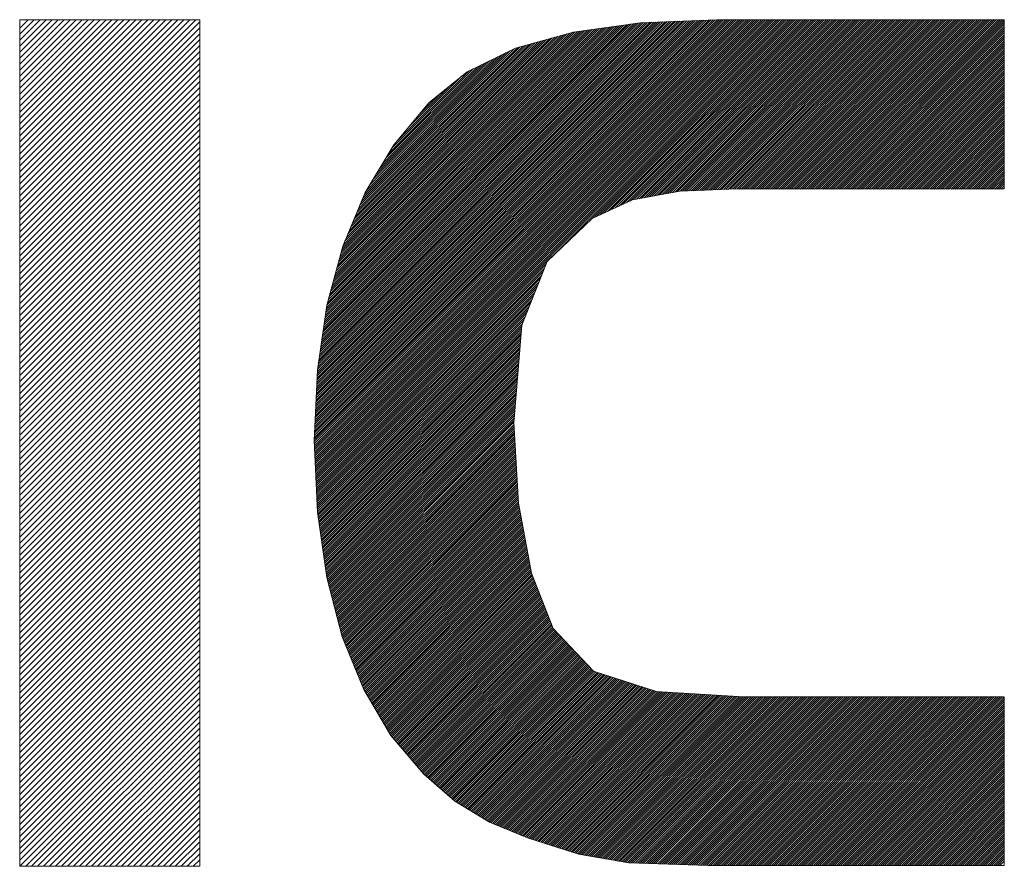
# Model space of a CAD drawing. Header units: millimetres. Extents: x 0 to 589, y 0 to 415.
# Tile 43 of 72: x 447.57 to 453.35, y 11.52 to 16.49. Entities that reach past the tile are written whole.
import ezdxf

# ---------------------------------------------------------------- set-up
doc = ezdxf.new("R2010")
doc.units = ezdxf.units.MM
doc.layers.add('1', color=7, linetype='Continuous', true_color=0xffffff)

# ---------------------------------------------------------------- blocks, each defined once
blk = doc.blocks.new('HATCH15')
at = {"color": 5, "lineweight": 13}
for p, q in [((447.572548, 16.439062), (447.622436, 16.48895)), ((447.572548, 16.403927), (447.657571, 16.48895)), ((447.572548, 16.368793), (447.692705, 16.48895)), ((447.572548, 16.333658), (447.72784, 16.48895)), ((447.572548, 16.298524), (447.762974, 16.48895)), ((447.572548, 16.26339), (447.798108, 16.48895)), ((447.572548, 16.228255), (447.833243, 16.48895)), ((447.572548, 16.193121), (447.868377, 16.48895)), ((447.572548, 16.157986), (447.903512, 16.48895)), ((447.572548, 16.122852), (447.938646, 16.48895)), ((447.572548, 16.087718), (447.97378, 16.48895)), ((447.572548, 16.052583), (448.008915, 16.48895)), ((447.572548, 16.017449), (448.044049, 16.48895)), ((447.572548, 15.982315), (448.079183, 16.48895)), ((447.572548, 15.94718), (448.114318, 16.48895)), ((447.572548, 15.912046), (448.149452, 16.48895)), ((447.572548, 15.876911), (448.184587, 16.48895)), ((447.572548, 15.841777), (448.219721, 16.48895)), ((447.572548, 15.806643), (448.254855, 16.48895)), ((447.572548, 15.771508), (448.28999, 16.48895)), ((447.572548, 15.736374), (448.325124, 16.48895)), ((447.572548, 15.701239), (448.360259, 16.48895)), ((447.572548, 15.666105), (448.395393, 16.48895)), ((447.572548, 15.630971), (448.430527, 16.48895)), ((447.572548, 15.595836), (448.465662, 16.48895)), ((447.572548, 15.560702), (448.500796, 16.48895)), ((447.572548, 15.525568), (448.53593, 16.48895)), ((447.572548, 15.490433), (448.571065, 16.48895)), ((447.572548, 15.455299), (448.606199, 16.48895)), ((447.572548, 15.420164), (448.629533, 16.477149)), ((447.572548, 15.38503), (448.629533, 16.442015)), ((447.572548, 15.349896), (448.629533, 16.406881)), ((447.572548, 15.314761), (448.629533, 16.371746)), ((447.572548, 15.279627), (448.629533, 16.336612)), ((447.572548, 15.244493), (448.629533, 16.301478)), ((447.572548, 15.209358), (448.629533, 16.266343)), ((447.572548, 15.174224), (448.629533, 16.231209)), ((447.572548, 15.139089), (448.629533, 16.196074)), ((447.572548, 15.103955), (448.629533, 16.16094)), ((447.572548, 15.068821), (448.629533, 16.125806)), ((447.572548, 15.033686), (448.629533, 16.090671)), ((447.572548, 14.998552), (448.629533, 16.055537)), ((447.572548, 14.963417), (448.629533, 16.020402)), ((447.572548, 14.928283), (448.629533, 15.985268)), ((447.572548, 14.893149), (448.629533, 15.950134)), ((447.572548, 14.858014), (448.629533, 15.914999)), ((447.572548, 14.82288), (448.629533, 15.879865)), ((447.572548, 14.787746), (448.629533, 15.844731)), ((447.572548, 14.752611), (448.629533, 15.809596)), ((447.572548, 14.717477), (448.629533, 15.774462)), ((447.572548, 14.682342), (448.629533, 15.739327)), ((447.572548, 14.647208), (448.629533, 15.704193)), ((447.572548, 14.612074), (448.629533, 15.669059)), ((447.572548, 14.576939), (448.629533, 15.633924)), ((447.572548, 14.541805), (448.629533, 15.59879)), ((447.572548, 14.50667), (448.629533, 15.563655)), ((447.572548, 14.471536), (448.629533, 15.528521)), ((447.572548, 14.436402), (448.629533, 15.493387)), ((447.572548, 14.401267), (448.629533, 15.458252)), ((447.572548, 14.366133), (448.629533, 15.423118)), ((447.572548, 14.330999), (448.629533, 15.387984)), ((447.572548, 14.295864), (448.629533, 15.352849)), ((447.572548, 14.26073), (448.629533, 15.317715)), ((447.572548, 14.225595), (448.629533, 15.28258)), ((447.572548, 14.190461), (448.629533, 15.247446)), ((447.572548, 14.155327), (448.629533, 15.212312)), ((447.572548, 14.120192), (448.629533, 15.177177)), ((447.572548, 14.085058), (448.629533, 15.142043)), ((447.572548, 14.049924), (448.629533, 15.106909)), ((447.572548, 14.014789), (448.629533, 15.071774)), ((447.572548, 13.979655), (448.629533, 15.03664)), ((447.572548, 13.94452), (448.629533, 15.001505)), ((447.572548, 13.909386), (448.629533, 14.966371)), ((447.572548, 13.874252), (448.629533, 14.931237)), ((447.572548, 13.839117), (448.629533, 14.896102)), ((447.572548, 13.803983), (448.629533, 14.860968)), ((447.572548, 13.768848), (448.629533, 14.825833)), ((447.572548, 13.733714), (448.629533, 14.790699)), ((447.572548, 13.69858), (448.629533, 14.755565)), ((447.572548, 13.663445), (448.629533, 14.72043)), ((447.572548, 13.628311), (448.629533, 14.685296)), ((447.572548, 13.593177), (448.629533, 14.650162)), ((447.572548, 13.558042), (448.629533, 14.615027)), ((447.572548, 13.522908), (448.629533, 14.579893)), ((447.572548, 13.487773), (448.629533, 14.544758)), ((447.572548, 13.452639), (448.629533, 14.509624)), ((447.572548, 13.417505), (448.629533, 14.47449)), ((447.572548, 13.38237), (448.629533, 14.439355)), ((447.572548, 13.347236), (448.629533, 14.404221)), ((447.572548, 13.312101), (448.629533, 14.369086)), ((447.572548, 13.276967), (448.629533, 14.333952)), ((447.572548, 13.241833), (448.629533, 14.298818)), ((447.572548, 13.206698), (448.629533, 14.263683)), ((447.572548, 13.171564), (448.629533, 14.228549)), ((447.572548, 13.13643), (448.629533, 14.193415)), ((447.572548, 13.101295), (448.629533, 14.15828)), ((447.572548, 13.066161), (448.629533, 14.123146)), ((447.572548, 13.031026), (448.629533, 14.088011)), ((447.572548, 12.995892), (448.629533, 14.052877)), ((447.572548, 12.960758), (448.629533, 14.017743)), ((447.572548, 12.925623), (448.629533, 13.982608)), ((447.572548, 12.890489), (448.629533, 13.947474)), ((447.572548, 12.855355), (448.629533, 13.91234)), ((447.572548, 12.82022), (448.629533, 13.877205)), ((447.572548, 12.785086), (448.629533, 13.842071)), ((447.572548, 12.749951), (448.629533, 13.806936)), ((447.572548, 12.714817), (448.629533, 13.771802)), ((447.572548, 12.679683), (448.629533, 13.736668)), ((447.572548, 12.644548), (448.629533, 13.701533)), ((447.572548, 12.609414), (448.629533, 13.666399)), ((447.572548, 12.574279), (448.629533, 13.631264)), ((447.572548, 12.539145), (448.629533, 13.59613)), ((447.572548, 12.504011), (448.629533, 13.560996)), ((447.572548, 12.468876), (448.629533, 13.525861)), ((447.572548, 12.433742), (448.629533, 13.490727)), ((447.572548, 12.398608), (448.629533, 13.455593)), ((447.572548, 12.363473), (448.629533, 13.420458)), ((447.572548, 12.328339), (448.629533, 13.385324)), ((447.572548, 12.293204), (448.629533, 13.350189)), ((447.572548, 12.25807), (448.629533, 13.315055)), ((447.572548, 12.222936), (448.629533, 13.279921)), ((447.572548, 12.187801), (448.629533, 13.244786)), ((447.572548, 12.152667), (448.629533, 13.209652)), ((447.572548, 12.117532), (448.629533, 13.174517)), ((447.572548, 12.082398), (448.629533, 13.139383)), ((447.572548, 12.047264), (448.629533, 13.104249)), ((447.572548, 12.012129), (448.629533, 13.069114)), ((447.572548, 11.976995), (448.629533, 13.03398)), ((447.572548, 11.941861), (448.629533, 12.998846)), ((447.572548, 11.906726), (448.629533, 12.963711)), ((447.572548, 11.871592), (448.629533, 12.928577)), ((447.572548, 11.836457), (448.629533, 12.893442)), ((447.572548, 11.801323), (448.629533, 12.858308)), ((447.572548, 11.766189), (448.629533, 12.823174)), ((447.572548, 11.731054), (448.629533, 12.788039)), ((447.572548, 11.69592), (448.629533, 12.752905)), ((447.572548, 11.660786), (448.629533, 12.717771)), ((447.572548, 11.625651), (448.629533, 12.682636)), ((447.572548, 11.590517), (448.629533, 12.647502)), ((447.572548, 11.555382), (448.629533, 12.612367)), ((447.572548, 11.520248), (448.629533, 12.577233)), ((447.607632, 11.520198), (448.629533, 12.542099)), ((447.642767, 11.520198), (448.629533, 12.506964)), ((447.677901, 11.520198), (448.629533, 12.47183)), ((447.713036, 11.520198), (448.629533, 12.436695)), ((447.74817, 11.520198), (448.629533, 12.401561)), ((447.783304, 11.520198), (448.629533, 12.366427)), ((447.818439, 11.520198), (448.629533, 12.331292)), ((447.853573, 11.520198), (448.629533, 12.296158)), ((447.888707, 11.520198), (448.629533, 12.261024)), ((447.923842, 11.520198), (448.629533, 12.225889)), ((447.958976, 11.520198), (448.629533, 12.190755)), ((447.994111, 11.520198), (448.629533, 12.15562)), ((448.029245, 11.520198), (448.629533, 12.120486)), ((448.064379, 11.520198), (448.629533, 12.085352)), ((448.099514, 11.520198), (448.629533, 12.050217)), ((448.134648, 11.520198), (448.629533, 12.015083)), ((448.169782, 11.520198), (448.629533, 11.979949)), ((448.204917, 11.520198), (448.629533, 11.944814)), ((448.240051, 11.520198), (448.629533, 11.90968)), ((448.275186, 11.520198), (448.629533, 11.874545)), ((448.31032, 11.520198), (448.629533, 11.839411)), ((448.345454, 11.520198), (448.629533, 11.804277)), ((448.380589, 11.520198), (448.629533, 11.769142)), ((448.415723, 11.520198), (448.629533, 11.734008)), ((448.450858, 11.520198), (448.629533, 11.698873)), ((448.485992, 11.520198), (448.629533, 11.663739)), ((448.521126, 11.520198), (448.629533, 11.628605)), ((448.556261, 11.520198), (448.629533, 11.59347)), ((448.591395, 11.520198), (448.629533, 11.558336))]:
    blk.add_line(p, q, dxfattribs=at)
blk = doc.blocks.new('HATCH17')
at = {"color": 5, "lineweight": 13}
for p, q in [((449.301735, 14.024752), (451.765933, 16.48895)), ((449.301761, 14.01247), (451.778241, 16.48895)), ((449.302282, 14.000682), (451.790549, 16.48895)), ((449.302317, 14.037642), (451.753625, 16.48895)), ((449.302803, 13.988895), (451.802858, 16.48895)), ((449.302898, 14.050531), (451.741317, 16.48895)), ((449.303324, 13.977108), (451.815166, 16.48895)), ((449.303479, 14.06342), (451.729009, 16.48895)), ((449.303845, 13.965321), (451.827474, 16.48895)), ((449.30406, 14.07631), (451.7167, 16.48895)), ((449.304366, 13.953534), (451.839782, 16.48895)), ((449.304642, 14.089199), (451.704392, 16.48895)), ((449.304887, 13.941746), (451.85209, 16.48895)), ((449.305223, 14.102089), (451.692084, 16.48895)), ((449.305408, 13.929959), (451.864398, 16.48895)), ((449.305804, 14.114978), (451.679776, 16.48895)), ((449.305929, 13.918172), (451.876707, 16.48895)), ((449.306385, 14.127868), (451.667468, 16.48895)), ((449.30645, 13.906385), (451.889015, 16.48895)), ((449.306967, 14.140757), (451.654853, 16.488644)), ((449.306971, 13.894598), (451.901323, 16.48895)), ((449.307491, 13.88281), (451.913631, 16.48895)), ((449.307548, 14.153646), (451.642037, 16.488136)), ((449.308012, 13.871023), (451.925939, 16.48895)), ((449.308129, 14.166536), (451.629221, 16.487628)), ((449.308533, 13.859236), (451.938247, 16.48895)), ((449.30871, 14.179425), (451.616405, 16.48712)), ((449.309054, 13.847449), (451.950555, 16.48895)), ((449.309292, 14.192315), (451.603589, 16.486612)), ((449.309575, 13.835662), (451.962864, 16.48895)), ((449.309873, 14.205204), (451.590773, 16.486104)), ((449.310096, 13.823875), (451.975172, 16.48895)), ((449.310454, 14.218094), (451.577957, 16.485596)), ((449.310617, 13.812087), (451.98748, 16.48895)), ((449.311035, 14.230983), (451.56514, 16.485088)), ((449.311138, 13.8003), (451.999788, 16.48895)), ((449.311617, 14.243872), (451.552324, 16.48458)), ((449.311659, 13.788513), (452.012096, 16.48895)), ((449.31218, 13.776726), (452.024404, 16.48895)), ((449.312198, 14.256762), (451.539508, 16.484072)), ((449.312701, 13.764939), (452.036713, 16.48895)), ((449.312779, 14.269651), (451.526692, 16.483564)), ((449.313222, 13.753151), (452.049021, 16.48895)), ((449.313361, 14.282541), (451.513876, 16.483056)), ((449.313743, 13.741364), (452.061329, 16.48895)), ((449.313942, 14.29543), (451.50106, 16.482548)), ((449.314264, 13.729577), (452.073637, 16.48895)), ((449.314523, 14.30832), (451.488244, 16.48204)), ((449.314785, 13.71779), (452.085945, 16.48895)), ((449.315104, 14.321209), (451.475428, 16.481532)), ((449.315686, 14.334098), (451.462611, 16.481024)), ((449.316267, 14.346988), (451.449795, 16.480516)), ((449.316848, 14.359877), (451.436979, 16.480008)), ((449.317429, 14.372767), (451.424163, 16.4795)), ((449.318011, 14.385656), (451.411347, 16.478992)), ((449.318592, 14.398546), (451.398531, 16.478484)), ((449.319173, 14.411435), (451.385715, 16.477976)), ((449.319754, 14.424324), (451.372898, 16.477468)), ((449.320842, 14.437721), (451.360082, 16.47696)), ((449.322969, 14.452155), (451.347266, 16.476452)), ((449.325095, 14.466589), (451.33445, 16.475945)), ((449.327221, 14.481024), (451.321634, 16.475437)), ((449.329347, 14.495458), (451.308818, 16.474929)), ((449.331473, 14.509892), (451.296002, 16.474421)), ((449.3336, 14.524327), (451.283186, 16.473913)), ((449.335726, 14.538761), (451.270369, 16.473405)), ((449.337852, 14.553195), (451.257553, 16.472897)), ((449.339978, 14.56763), (451.244737, 16.472389)), ((449.342104, 14.582064), (451.231921, 16.471881)), ((449.344231, 14.596498), (451.219105, 16.471373)), ((450.914744, 15.305441), (452.098253, 16.48895)), ((450.954167, 15.332555), (452.110562, 16.48895)), ((450.976876, 15.342957), (452.12287, 16.48895)), ((450.999586, 15.353358), (452.135178, 16.48895)), ((451.022295, 15.363759), (452.147486, 16.48895)), ((451.045004, 15.37416), (452.159794, 16.48895)), ((451.067714, 15.384561), (452.172102, 16.48895)), ((451.090423, 15.394962), (452.184411, 16.48895)), ((451.113132, 15.405364), (452.196719, 16.48895)), ((451.135842, 15.415765), (452.209027, 16.48895)), ((451.158551, 15.426166), (452.221335, 16.48895)), ((451.177488, 15.432795), (452.233643, 16.48895)), ((451.192585, 15.435584), (452.245951, 16.48895)), ((451.207682, 15.438372), (452.25826, 16.48895)), ((451.222779, 15.441161), (452.270568, 16.48895)), ((451.237876, 15.44395), (452.282876, 16.48895)), ((451.252973, 15.446739), (452.295184, 16.48895)), ((451.268069, 15.449527), (452.307492, 16.48895)), ((451.283166, 15.452316), (452.3198, 16.48895)), ((451.298263, 15.455105), (452.332109, 16.48895)), ((451.31336, 15.457893), (452.344417, 16.48895)), ((451.328457, 15.460682), (452.356725, 16.48895)), ((451.343554, 15.463471), (452.369033, 16.48895)), ((451.358651, 15.46626), (452.381341, 16.48895)), ((451.373748, 15.469048), (452.393649, 16.48895)), ((451.388844, 15.471837), (452.405957, 16.48895)), ((451.403941, 15.474626), (452.418266, 16.48895)), ((451.419038, 15.477414), (452.430574, 16.48895)), ((451.434135, 15.480203), (452.442882, 16.48895)), ((451.448829, 15.482589), (452.45519, 16.48895)), ((451.461623, 15.483074), (452.467498, 16.48895)), ((451.474416, 15.48356), (452.479806, 16.48895)), ((451.48721, 15.484045), (452.492115, 16.48895)), ((451.500004, 15.484531), (452.504423, 16.48895)), ((451.512797, 15.485016), (452.516731, 16.48895)), ((451.525591, 15.485502), (452.529039, 16.48895)), ((451.538384, 15.485987), (452.541347, 16.48895)), ((451.551178, 15.486473), (452.553655, 16.48895)), ((451.563972, 15.486958), (452.565964, 16.48895)), ((451.576765, 15.487444), (452.578272, 16.48895)), ((451.589559, 15.487929), (452.59058, 16.48895)), ((451.602353, 15.488414), (452.602888, 16.48895)), ((451.615146, 15.4889), (452.615196, 16.48895)), ((451.62794, 15.489385), (452.627504, 16.48895)), ((451.640733, 15.489871), (452.639813, 16.48895)), ((451.653527, 15.490356), (452.652121, 16.48895)), ((451.666321, 15.490842), (452.664429, 16.48895)), ((451.679114, 15.491327), (452.676737, 16.48895)), ((451.691908, 15.491813), (452.689045, 16.48895)), ((451.704702, 15.492298), (452.701353, 16.48895)), ((451.717495, 15.492784), (452.713662, 16.48895)), ((451.730289, 15.493269), (452.72597, 16.48895)), ((451.743082, 15.493755), (452.738278, 16.48895)), ((451.755876, 15.49424), (452.750586, 16.48895)), ((451.76867, 15.494726), (452.762894, 16.48895)), ((451.781463, 15.495211), (452.775202, 16.48895)), ((451.793837, 15.495276), (452.787511, 16.48895)), ((451.806145, 15.495276), (452.799819, 16.48895)), ((451.818453, 15.495276), (452.812127, 16.48895)), ((451.830761, 15.495276), (452.824435, 16.48895)), ((451.843069, 15.495276), (452.836743, 16.48895)), ((451.855377, 15.495276), (452.849051, 16.48895)), ((451.867686, 15.495276), (452.86136, 16.48895)), ((451.879994, 15.495276), (452.873668, 16.48895)), ((451.892302, 15.495276), (452.885976, 16.48895)), ((451.90461, 15.495276), (452.898284, 16.48895)), ((451.916918, 15.495276), (452.910592, 16.48895)), ((451.929226, 15.495276), (452.9229, 16.48895)), ((451.941534, 15.495276), (452.935208, 16.48895)), ((451.953843, 15.495276), (452.947517, 16.48895)), ((451.966151, 15.495276), (452.959825, 16.48895)), ((451.978459, 15.495276), (452.972133, 16.48895)), ((451.990767, 15.495276), (452.984441, 16.48895)), ((452.003075, 15.495276), (452.996749, 16.48895)), ((452.015383, 15.495276), (453.009057, 16.48895)), ((452.027692, 15.495276), (453.021366, 16.48895)), ((452.04, 15.495276), (453.033674, 16.48895)), ((452.052308, 15.495276), (453.045982, 16.48895)), ((452.064616, 15.495276), (453.05829, 16.48895)), ((452.076924, 15.495276), (453.070598, 16.48895)), ((452.089232, 15.495276), (453.082906, 16.48895)), ((452.101541, 15.495276), (453.095215, 16.48895)), ((452.113849, 15.495276), (453.107523, 16.48895)), ((452.126157, 15.495276), (453.119831, 16.48895)), ((452.138465, 15.495276), (453.132139, 16.48895)), ((452.150773, 15.495276), (453.144447, 16.48895)), ((452.163081, 15.495276), (453.156755, 16.48895)), ((452.17539, 15.495276), (453.169064, 16.48895)), ((452.187698, 15.495276), (453.181372, 16.48895)), ((452.200006, 15.495276), (453.19368, 16.48895)), ((452.212314, 15.495276), (453.205988, 16.48895)), ((452.224622, 15.495276), (453.218296, 16.48895)), ((452.23693, 15.495276), (453.230604, 16.48895)), ((452.249239, 15.495276), (453.242913, 16.48895)), ((452.261547, 15.495276), (453.255221, 16.48895)), ((452.273855, 15.495276), (453.267529, 16.48895)), ((452.286163, 15.495276), (453.279837, 16.48895)), ((452.298471, 15.495276), (453.292145, 16.48895)), ((452.310779, 15.495276), (453.304453, 16.48895)), ((452.323088, 15.495276), (453.316762, 16.48895)), ((452.335396, 15.495276), (453.32907, 16.48895)), ((452.347704, 15.495276), (453.341378, 16.48895)), ((452.360012, 15.495276), (453.351575, 16.486839)), ((452.37232, 15.495276), (453.351575, 16.474531)), ((449.346357, 14.610933), (451.205147, 16.469723)), ((449.348483, 14.625367), (451.190845, 16.467729)), ((449.350609, 14.639802), (451.176542, 16.465735)), ((449.352735, 14.654236), (451.16224, 16.46374)), ((449.354862, 14.66867), (451.147937, 16.461746)), ((449.356988, 14.683105), (451.133635, 16.459752)), ((449.359114, 14.697539), (451.119332, 16.457757)), ((449.36124, 14.711973), (451.10503, 16.455763)), ((449.363366, 14.726408), (451.090727, 16.453769)), ((449.365493, 14.740842), (451.076425, 16.451774)), ((449.367619, 14.755276), (451.062122, 16.44978)), ((449.369745, 14.769711), (451.04782, 16.447786)), ((449.371871, 14.784145), (451.033517, 16.445791)), ((449.373997, 14.79858), (451.019215, 16.443797)), ((449.376124, 14.813014), (451.004912, 16.441803)), ((449.380566, 14.829764), (450.99061, 16.439808)), ((449.385095, 14.846601), (450.976307, 16.437814)), ((449.389624, 14.863438), (450.962005, 16.43582)), ((449.394152, 14.880275), (450.947703, 16.433826)), ((449.398681, 14.897112), (450.9334, 16.431831)), ((449.40321, 14.913949), (450.919098, 16.429837)), ((449.407739, 14.930786), (450.904795, 16.427843)), ((449.412268, 14.947623), (450.890493, 16.425848)), ((449.416796, 14.96446), (450.87619, 16.423854)), ((449.421325, 14.981297), (450.861888, 16.42186)), ((449.425854, 14.998134), (450.847585, 16.419865)), ((449.430383, 15.014971), (450.833283, 16.417871)), ((449.434912, 15.031808), (450.818326, 16.415222)), ((452.384628, 15.495276), (453.351575, 16.462223)), ((452.396936, 15.495276), (453.351575, 16.449915)), ((452.409245, 15.495276), (453.351575, 16.437606)), ((452.421553, 15.495276), (453.351575, 16.425298)), ((452.433861, 15.495276), (453.351575, 16.41299)), ((449.43944, 15.048645), (450.801243, 16.410448)), ((449.443969, 15.065482), (450.78416, 16.405673)), ((449.448498, 15.082319), (450.767078, 16.400898)), ((449.453027, 15.099156), (450.749995, 16.396124)), ((449.457556, 15.115993), (450.732912, 16.391349)), ((449.462084, 15.13283), (450.715829, 16.386575)), ((449.466613, 15.149667), (450.698746, 16.3818)), ((449.472638, 15.168), (450.681664, 16.377025)), ((449.481434, 15.189104), (450.664581, 16.372251)), ((449.49023, 15.210208), (450.647498, 16.367476)), ((449.499025, 15.231312), (450.630415, 16.362701)), ((449.507821, 15.252415), (450.613332, 16.357927)), ((452.446169, 15.495276), (453.351575, 16.400682)), ((452.458477, 15.495276), (453.351575, 16.388374)), ((452.470785, 15.495276), (453.351575, 16.376066)), ((452.483094, 15.495276), (453.351575, 16.363757)), ((449.516617, 15.273519), (450.59625, 16.353152)), ((449.525412, 15.294623), (450.579167, 16.348378)), ((449.534208, 15.315727), (450.562084, 16.343603)), ((449.543004, 15.336831), (450.545001, 16.338828)), ((449.5518, 15.357935), (450.527918, 16.334054)), ((449.560595, 15.379039), (450.510836, 16.329279)), ((449.569391, 15.400143), (450.493753, 16.324504)), ((449.578187, 15.421246), (450.474186, 16.317246)), ((449.586982, 15.44235), (450.450264, 16.305632)), ((452.495402, 15.495276), (453.351575, 16.351449)), ((452.50771, 15.495276), (453.351575, 16.339141)), ((452.520018, 15.495276), (453.351575, 16.326833)), ((452.532326, 15.495276), (453.351575, 16.314525)), ((452.544634, 15.495276), (453.351575, 16.302217)), ((449.595778, 15.463454), (450.426343, 16.294019)), ((449.609319, 15.489303), (450.402421, 16.282405)), ((449.62777, 15.520062), (450.378499, 16.270792)), ((449.64622, 15.550821), (450.354578, 16.259178)), ((449.664671, 15.58158), (450.330656, 16.247565)), ((452.556943, 15.495276), (453.351575, 16.289908)), ((452.569251, 15.495276), (453.351575, 16.2776)), ((452.581559, 15.495276), (453.351575, 16.265292)), ((452.593867, 15.495276), (453.351575, 16.252984)), ((452.606175, 15.495276), (453.351575, 16.240676)), ((449.683121, 15.612338), (450.306735, 16.235952)), ((449.701572, 15.643097), (450.282813, 16.224338)), ((449.720023, 15.673856), (450.258891, 16.212725)), ((449.738473, 15.704615), (450.23497, 16.201111)), ((449.756924, 15.735373), (450.211048, 16.189498)), ((452.618483, 15.495276), (453.351575, 16.228368)), ((452.630792, 15.495276), (453.351575, 16.216059)), ((452.6431, 15.495276), (453.351575, 16.203751)), ((452.655408, 15.495276), (453.351575, 16.191443)), ((449.791912, 15.78267), (450.166056, 16.156814)), ((452.667716, 15.495276), (453.351575, 16.179135)), ((452.680024, 15.495276), (453.351575, 16.166827)), ((452.692332, 15.495276), (453.351575, 16.154519)), ((452.704641, 15.495276), (453.351575, 16.14221)), ((452.716949, 15.495276), (453.351575, 16.129902)), ((449.853174, 15.85624), (450.101123, 16.104189)), ((452.729257, 15.495276), (453.351575, 16.117594)), ((452.741565, 15.495276), (453.351575, 16.105286)), ((452.753873, 15.495276), (453.351575, 16.092978)), ((452.766181, 15.495276), (453.351575, 16.08067)), ((452.77849, 15.495276), (453.351575, 16.068361)), ((449.914436, 15.92981), (450.03619, 16.051564)), ((452.790798, 15.495276), (453.351575, 16.056053)), ((452.803106, 15.495276), (453.351575, 16.043745)), ((452.815414, 15.495276), (453.351575, 16.031437)), ((452.827722, 15.495276), (453.351575, 16.019129)), ((452.84003, 15.495276), (453.351575, 16.006821)), ((452.852338, 15.495276), (453.351575, 15.994513)), ((452.864647, 15.495276), (453.351575, 15.982204)), ((452.876955, 15.495276), (453.351575, 15.969896)), ((452.889263, 15.495276), (453.351575, 15.957588)), ((452.901571, 15.495276), (453.351575, 15.94528)), ((452.913879, 15.495276), (453.351575, 15.932972)), ((452.926187, 15.495276), (453.351575, 15.920664)), ((452.938496, 15.495276), (453.351575, 15.908355)), ((452.950804, 15.495276), (453.351575, 15.896047)), ((452.963112, 15.495276), (453.351575, 15.883739)), ((452.97542, 15.495276), (453.351575, 15.871431)), ((452.987728, 15.495276), (453.351575, 15.859123)), ((453.000036, 15.495276), (453.351575, 15.846815)), ((453.012345, 15.495276), (453.351575, 15.834506)), ((453.024653, 15.495276), (453.351575, 15.822198)), ((453.036961, 15.495276), (453.351575, 15.80989)), ((453.049269, 15.495276), (453.351575, 15.797582)), ((453.061577, 15.495276), (453.351575, 15.785274)), ((453.073885, 15.495276), (453.351575, 15.772966)), ((453.086194, 15.495276), (453.351575, 15.760657)), ((453.098502, 15.495276), (453.351575, 15.748349)), ((453.11081, 15.495276), (453.351575, 15.736041)), ((453.123118, 15.495276), (453.351575, 15.723733)), ((453.135426, 15.495276), (453.351575, 15.711425)), ((453.147734, 15.495276), (453.351575, 15.699117)), ((453.160043, 15.495276), (453.351575, 15.686808)), ((453.172351, 15.495276), (453.351575, 15.6745)), ((453.184659, 15.495276), (453.351575, 15.662192)), ((453.196967, 15.495276), (453.351575, 15.649884)), ((453.209275, 15.495276), (453.351575, 15.637576)), ((453.221583, 15.495276), (453.351575, 15.625268)), ((453.233892, 15.495276), (453.351575, 15.612959)), ((453.2462, 15.495276), (453.351575, 15.600651)), ((453.258508, 15.495276), (453.351575, 15.588343)), ((453.270816, 15.495276), (453.351575, 15.576035)), ((453.283124, 15.495276), (453.351575, 15.563727)), ((453.295432, 15.495276), (453.351575, 15.551419)), ((453.30774, 15.495276), (453.351575, 15.539111)), ((453.320049, 15.495276), (453.351575, 15.526802)), ((453.332357, 15.495276), (453.351575, 15.514494)), ((449.315306, 13.706003), (450.66081, 15.051506)), ((449.315827, 13.694215), (450.652696, 15.031084)), ((449.316348, 13.682428), (450.644581, 15.010662)), ((449.316869, 13.670641), (450.636467, 14.990239)), ((449.31739, 13.658854), (450.628353, 14.969817)), ((449.317911, 13.647067), (450.620239, 14.949394)), ((449.318432, 13.635279), (450.612125, 14.928972)), ((449.318953, 13.623492), (450.60401, 14.90855)), ((449.319474, 13.611705), (450.595896, 14.888127)), ((449.319995, 13.599918), (450.587782, 14.867705)), ((449.321494, 13.589109), (450.579668, 14.847283)), ((449.323036, 13.578343), (450.571553, 14.82686)), ((449.324579, 13.567577), (450.563439, 14.806438)), ((449.326121, 13.556812), (450.555325, 14.786016)), ((449.327664, 13.546046), (450.547211, 14.765593)), ((449.329207, 13.535281), (450.539097, 14.745171)), ((449.330749, 13.524515), (450.530982, 14.724748)), ((449.332292, 13.513749), (450.522868, 14.704326)), ((449.333834, 13.502984), (450.519121, 14.688271)), ((449.335377, 13.492218), (450.51804, 14.674881)), ((449.336919, 13.481453), (450.516958, 14.661492)), ((449.338462, 13.470687), (450.515877, 14.648102)), ((449.340004, 13.459921), (450.514795, 14.634712)), ((449.341547, 13.449156), (450.513714, 14.621323)), ((449.343089, 13.43839), (450.512632, 14.607933)), ((449.344632, 13.427625), (450.511551, 14.594543)), ((449.346175, 13.416859), (450.510469, 14.581154)), ((449.347717, 13.406093), (450.509388, 14.567764)), ((449.34926, 13.395328), (450.508306, 14.554374)), ((449.350802, 13.384562), (450.507225, 14.540985)), ((449.352345, 13.373796), (450.506143, 14.527595)), ((449.353887, 13.363031), (450.505062, 14.514205)), ((449.35543, 13.352265), (450.50398, 14.500816)), ((449.356972, 13.3415), (450.502899, 14.487426)), ((449.358515, 13.330734), (450.501817, 14.474036)), ((449.360058, 13.319968), (450.500736, 14.460647)), ((449.3616, 13.309203), (450.499654, 14.447257)), ((449.363143, 13.298437), (450.498573, 14.433867)), ((449.364685, 13.287672), (450.497491, 14.420478)), ((449.366228, 13.276906), (450.49641, 14.407088)), ((449.36777, 13.26614), (450.495328, 14.393698)), ((449.369313, 13.255375), (450.494247, 14.380309)), ((449.370855, 13.244609), (450.493165, 14.366919)), ((449.372398, 13.233844), (450.492084, 14.35353)), ((449.373941, 13.223078), (450.491002, 14.34014)), ((449.375735, 13.212564), (450.489921, 14.32675)), ((449.378285, 13.202806), (450.488839, 14.313361)), ((449.380834, 13.193047), (450.487758, 14.299971)), ((449.383384, 13.183288), (450.486676, 14.286581)), ((449.385933, 13.17353), (450.485595, 14.273192)), ((449.388483, 13.163771), (450.484513, 14.259802)), ((449.391032, 13.154013), (450.483432, 14.246412)), ((449.393582, 13.144254), (450.48235, 14.233023)), ((449.396131, 13.134495), (450.481269, 14.219633)), ((449.398681, 13.124737), (450.480187, 14.206243)), ((449.40123, 13.114978), (450.479106, 14.192854)), ((449.40378, 13.105219), (450.478024, 14.179464)), ((449.406329, 13.095461), (450.476943, 14.166074)), ((449.408879, 13.085702), (450.475861, 14.152685)), ((449.411428, 13.075943), (450.47478, 14.139295)), ((449.413978, 13.066185), (450.473698, 14.125905)), ((449.416527, 13.056426), (450.473893, 14.113792)), ((449.419077, 13.046667), (450.474545, 14.102135)), ((449.421626, 13.036909), (450.475197, 14.090479)), ((449.424176, 13.02715), (450.475849, 14.078823)), ((449.426725, 13.017391), (450.476501, 14.067167)), ((449.429275, 13.007633), (450.477153, 14.055511)), ((449.431824, 12.997874), (450.477805, 14.043855)), ((449.434374, 12.988115), (450.478457, 14.032199)), ((449.436923, 12.978357), (450.479109, 14.020543)), ((449.439473, 12.968598), (450.479761, 14.008887)), ((449.442022, 12.95884), (450.480413, 13.99723)), ((449.444572, 12.949081), (450.481065, 13.985574)), ((449.447122, 12.939322), (450.481717, 13.973918)), ((449.449671, 12.929564), (450.482369, 13.962262)), ((449.452221, 12.919805), (450.483022, 13.950606)), ((449.45477, 12.910046), (450.483674, 13.93895)), ((449.45732, 12.900288), (450.484326, 13.927294)), ((449.459869, 12.890529), (450.484978, 13.915638)), ((449.462419, 12.88077), (450.48563, 13.903981)), ((449.464968, 12.871012), (450.486282, 13.892325)), ((449.468138, 12.861873), (450.486934, 13.880669)), ((449.471694, 12.853122), (450.487586, 13.869013)), ((449.475251, 12.84437), (450.488238, 13.857357)), ((449.478808, 12.835619), (450.48889, 13.845701)), ((449.482365, 12.826867), (450.489542, 13.834045)), ((449.485921, 12.818116), (450.490194, 13.822389)), ((449.489478, 12.809365), (450.490846, 13.810732)), ((449.493035, 12.800613), (450.491498, 13.799076)), ((449.496592, 12.791862), (450.49215, 13.78742)), ((449.500148, 12.78311), (450.492802, 13.775764)), ((449.503705, 12.774359), (450.493454, 13.764108)), ((449.507262, 12.765607), (450.494106, 13.752452)), ((449.510819, 12.756856), (450.494758, 13.740796)), ((449.514375, 12.748105), (450.49541, 13.72914)), ((449.517932, 12.739353), (450.496062, 13.717484)), ((449.521489, 12.730602), (450.496714, 13.705827)), ((449.525045, 12.72185), (450.497366, 13.694171)), ((449.528602, 12.713099), (450.498018, 13.682515)), ((449.532159, 12.704347), (450.498671, 13.670859)), ((449.535716, 12.695596), (450.499323, 13.659203)), ((449.539272, 12.686845), (450.500396, 13.647968)), ((449.542829, 12.678093), (450.502354, 13.637618)), ((449.546386, 12.669342), (450.504311, 13.627267)), ((449.549943, 12.66059), (450.506268, 13.616916)), ((449.553499, 12.651839), (450.508226, 13.606565)), ((449.557056, 12.643087), (450.510183, 13.596215)), ((449.560613, 12.634336), (450.512141, 13.585864)), ((449.56417, 12.625585), (450.514098, 13.575513)), ((449.567726, 12.616833), (450.516055, 13.565162)), ((449.571283, 12.608082), (450.518013, 13.554811)), ((449.57484, 12.59933), (450.51997, 13.544461)), ((449.578396, 12.590579), (450.521927, 13.53411)), ((449.581953, 12.581827), (450.523885, 13.523759)), ((449.58551, 12.573076), (450.525842, 13.513408)), ((449.589067, 12.564325), (450.5278, 13.503058)), ((449.592883, 12.555833), (450.529757, 13.492707)), ((449.597466, 12.548107), (450.531714, 13.482356)), ((449.602048, 12.540381), (450.533672, 13.472005)), ((449.60663, 12.532655), (450.535629, 13.461654)), ((449.611212, 12.524929), (450.537587, 13.451304)), ((449.615795, 12.517204), (450.539544, 13.440953)), ((449.620377, 12.509478), (450.541501, 13.430602)), ((449.624959, 12.501752), (450.543459, 13.420251)), ((449.629541, 12.494026), (450.545416, 13.409901)), ((449.634124, 12.4863), (450.547373, 13.39955)), ((449.638706, 12.478574), (450.549331, 13.389199)), ((449.643288, 12.470848), (450.551288, 13.378848)), ((449.64787, 12.463122), (450.553246, 13.368497)), ((449.652453, 12.455396), (450.555203, 13.358147)), ((449.657035, 12.44767), (450.55716, 13.347796)), ((449.661617, 12.439944), (450.559118, 13.337445)), ((449.666199, 12.432219), (450.561075, 13.327094)), ((449.670782, 12.424493), (450.563033, 13.316743)), ((449.675364, 12.416767), (450.56499, 13.306393)), ((449.679946, 12.409041), (450.566947, 13.296042)), ((449.684528, 12.401315), (450.568905, 13.285691)), ((449.689111, 12.393589), (450.570862, 13.27534)), ((449.693693, 12.385863), (450.572819, 13.26499)), ((449.698275, 12.378137), (450.574777, 13.254639)), ((449.702858, 12.370411), (450.576734, 13.244288)), ((449.70744, 12.362685), (450.579781, 13.235027)), ((449.712022, 12.35496), (450.583216, 13.226153)), ((449.716604, 12.347234), (450.58665, 13.21728)), ((449.721187, 12.339508), (450.590085, 13.208406)), ((449.725769, 12.331782), (450.59352, 13.199533)), ((449.730351, 12.324056), (450.596954, 13.190659)), ((449.734933, 12.31633), (450.600389, 13.181786)), ((449.739516, 12.308604), (450.603824, 13.172912)), ((449.744098, 12.300878), (450.607258, 13.164039)), ((449.74868, 12.293152), (450.610693, 13.155165)), ((449.753645, 12.285809), (450.614128, 13.146292)), ((449.75929, 12.279145), (450.617563, 13.137418)), ((449.764934, 12.272482), (450.620997, 13.128545)), ((449.770579, 12.265818), (450.624432, 13.119671)), ((449.776223, 12.259155), (450.627867, 13.110798)), ((449.781868, 12.252491), (450.631301, 13.101924)), ((449.787512, 12.245827), (450.634736, 13.093051)), ((449.793157, 12.239164), (450.638171, 13.084177)), ((449.798801, 12.2325), (450.641605, 13.075304)), ((449.804446, 12.225837), (450.64504, 13.066431)), ((449.810091, 12.219173), (450.648475, 13.057557)), ((449.815735, 12.212509), (450.651909, 13.048684)), ((449.82138, 12.205846), (450.655344, 13.03981)), ((449.827024, 12.199182), (450.658779, 13.030937)), ((449.832669, 12.192519), (450.662213, 13.022063)), ((449.838313, 12.185855), (450.665648, 13.01319)), ((449.843958, 12.179191), (450.669083, 13.004316)), ((449.849602, 12.172528), (450.672517, 12.995443)), ((449.855247, 12.165864), (450.675952, 12.986569)), ((449.860892, 12.159201), (450.679387, 12.977696)), ((449.866536, 12.152537), (450.682821, 12.968822)), ((449.872181, 12.145873), (450.686256, 12.959949)), ((449.877825, 12.13921), (450.689691, 12.951075)), ((449.88347, 12.132546), (450.693125, 12.942202)), ((449.889114, 12.125882), (450.69656, 12.933328)), ((449.894759, 12.119219), (450.699995, 12.924455)), ((449.900403, 12.112555), (450.703543, 12.915695)), ((449.906048, 12.105892), (450.709532, 12.909376)), ((449.911693, 12.099228), (450.715521, 12.903057)), ((449.917337, 12.092564), (450.721511, 12.896738)), ((449.922982, 12.085901), (450.7275, 12.890419)), ((449.928626, 12.079237), (450.733489, 12.8841)), ((449.934271, 12.072574), (450.739479, 12.877781)), ((449.939915, 12.06591), (450.745468, 12.871463)), ((449.945688, 12.059375), (450.751457, 12.865144)), ((449.952303, 12.053681), (450.757447, 12.858825)), ((449.958917, 12.047988), (450.763436, 12.852506)), ((449.965532, 12.042294), (450.769425, 12.846187)), ((449.972147, 12.036601), (450.775414, 12.839868)), ((449.978761, 12.030907), (450.781404, 12.833549)), ((449.985376, 12.025214), (450.787393, 12.827231)), ((449.991991, 12.01952), (450.793382, 12.820912)), ((449.998605, 12.013827), (450.799372, 12.814593)), ((450.00522, 12.008133), (450.805361, 12.808274)), ((450.011835, 12.00244), (450.81135, 12.801955)), ((450.018449, 11.996746), (450.81734, 12.795636)), ((450.025064, 11.991053), (450.823329, 12.789318)), ((450.031679, 11.985359), (450.829318, 12.782999)), ((450.038293, 11.979666), (450.835308, 12.77668)), ((450.044908, 11.973972), (450.841297, 12.770361)), ((450.051523, 11.968279), (450.847286, 12.764042)), ((450.058137, 11.962585), (450.853275, 12.757723)), ((450.064752, 11.956892), (450.859265, 12.751404)), ((450.071367, 11.951198), (450.865254, 12.745086)), ((450.077981, 11.945505), (450.871243, 12.738767)), ((450.084596, 11.939811), (450.877233, 12.732448)), ((450.091211, 11.934118), (450.883222, 12.726129)), ((450.097825, 11.928424), (450.889211, 12.71981)), ((450.10444, 11.922731), (450.895201, 12.713491)), ((450.111055, 11.917037), (450.90119, 12.707172)), ((450.117669, 11.911344), (450.907179, 12.700854)), ((450.124284, 11.90565), (450.913169, 12.694535)), ((450.131484, 11.900542), (450.919158, 12.688216)), ((450.139098, 11.895848), (450.925147, 12.681897)), ((450.146713, 11.891154), (450.931136, 12.675578)), ((450.154327, 11.88646), (450.937126, 12.669259)), ((450.161941, 11.881766), (450.944819, 12.664645)), ((450.169555, 11.877073), (450.954102, 12.661619)), ((450.17717, 11.872379), (450.963385, 12.658594)), ((450.184784, 11.867685), (450.972668, 12.655569)), ((450.192398, 11.862991), (450.981951, 12.652544)), ((450.200012, 11.858297), (450.991234, 12.649518)), ((450.207627, 11.853603), (451.000517, 12.646493)), ((450.215241, 11.848909), (451.0098, 12.643468)), ((450.222855, 11.844215), (451.019082, 12.640442)), ((450.230469, 11.839521), (451.028365, 12.637417)), ((450.238084, 11.834827), (451.037648, 12.634392)), ((450.245698, 11.830133), (451.046931, 12.631367)), ((450.253312, 11.825439), (451.056214, 12.628341)), ((450.260926, 11.820745), (451.065497, 12.625316)), ((450.26854, 11.816052), (451.07478, 12.622291)), ((450.276155, 11.811358), (451.084063, 12.619266)), ((450.283769, 11.806664), (451.093346, 12.61624)), ((450.291383, 11.80197), (451.102629, 12.613215)), ((450.298997, 11.797276), (451.111911, 12.61019)), ((450.306612, 11.792582), (451.121194, 12.607165)), ((450.314226, 11.787888), (451.130477, 12.604139)), ((450.32184, 11.783194), (451.13976, 12.601114)), ((450.329454, 11.7785), (451.149043, 12.598089)), ((450.338169, 11.774906), (451.158326, 12.595063)), ((450.346905, 11.771334), (451.167609, 12.592038)), ((450.355641, 11.767762), (451.176892, 12.589013)), ((450.364377, 11.764191), (451.186175, 12.585988)), ((450.373114, 11.760619), (451.195457, 12.582962)), ((450.38185, 11.757047), (451.20474, 12.579937)), ((450.390586, 11.753475), (451.214023, 12.576912)), ((450.399323, 11.749903), (451.223306, 12.573887)), ((450.408059, 11.746331), (451.232589, 12.570861)), ((450.416795, 11.742759), (451.241872, 12.567836)), ((450.425531, 11.739187), (451.251155, 12.564811)), ((450.434268, 11.735615), (451.260438, 12.561786)), ((450.443004, 11.732044), (451.269721, 12.55876)), ((450.45174, 11.728472), (451.279004, 12.555735)), ((450.460476, 11.7249), (451.288286, 12.55271)), ((450.469213, 11.721328), (451.297569, 12.549685)), ((450.477949, 11.717756), (451.306852, 12.546659)), ((450.486685, 11.714184), (451.317453, 12.544952)), ((450.495421, 11.710612), (451.329049, 12.54424)), ((450.504158, 11.70704), (451.340645, 12.543528)), ((450.512894, 11.703468), (451.352241, 12.542815)), ((450.52163, 11.699896), (451.363837, 12.542103)), ((450.530367, 11.696325), (451.375433, 12.541391)), ((450.539103, 11.692753), (451.387029, 12.540678)), ((450.547839, 11.689181), (451.398625, 12.539966)), ((450.556765, 11.685798), (451.41022, 12.539254)), ((450.566093, 11.682818), (451.421816, 12.538542)), ((450.575421, 11.679838), (451.433412, 12.537829)), ((450.584748, 11.676858), (451.445008, 12.537117)), ((450.594076, 11.673877), (451.456604, 12.536405)), ((450.603404, 11.670897), (451.4682, 12.535693)), ((450.612732, 11.667917), (451.479796, 12.53498)), ((450.62206, 11.664937), (451.491392, 12.534268)), ((450.631388, 11.661957), (451.502988, 12.533556)), ((450.640716, 11.658976), (451.514583, 12.532844)), ((450.650044, 11.655996), (451.526179, 12.532131)), ((450.659372, 11.653016), (451.537775, 12.531419)), ((450.6687, 11.650036), (451.549371, 12.530707)), ((450.678028, 11.647056), (451.560967, 12.529995)), ((450.687356, 11.644076), (451.572563, 12.529282)), ((450.696684, 11.641095), (451.584159, 12.52857)), ((450.706012, 11.638115), (451.595755, 12.527858)), ((450.71534, 11.635135), (451.607351, 12.527145)), ((450.724668, 11.632155), (451.618947, 12.526433)), ((450.733996, 11.629175), (451.630542, 12.525721)), ((450.743324, 11.626194), (451.642138, 12.525009)), ((450.752652, 11.623214), (451.653734, 12.524296)), ((450.76198, 11.620234), (451.66533, 12.523584)), ((450.771308, 11.617254), (451.676926, 12.522872)), ((450.780636, 11.614274), (451.688522, 12.52216)), ((450.789964, 11.611294), (451.700118, 12.521447)), ((450.799292, 11.608313), (451.711714, 12.520735)), ((450.80862, 11.605333), (451.72331, 12.520023)), ((450.817948, 11.602353), (451.734905, 12.519311)), ((450.827276, 11.599373), (451.746501, 12.518598)), ((450.836604, 11.596393), (451.758097, 12.517886)), ((450.845932, 11.593412), (451.769693, 12.517174)), ((450.855661, 11.590833), (451.781289, 12.516461)), ((450.866169, 11.589033), (451.792885, 12.515749)), ((450.876677, 11.587233), (451.804481, 12.515037)), ((450.887185, 11.585433), (451.816077, 12.514325)), ((450.897694, 11.583633), (451.827932, 12.513872)), ((450.908202, 11.581834), (451.84024, 12.513872)), ((450.91871, 11.580034), (451.852549, 12.513872)), ((450.929219, 11.578234), (451.864857, 12.513872)), ((450.939727, 11.576434), (451.877165, 12.513872)), ((450.950235, 11.574634), (451.889473, 12.513872)), ((450.960743, 11.572834), (451.901781, 12.513872)), ((450.971252, 11.571034), (451.914089, 12.513872)), ((450.98176, 11.569234), (451.926398, 12.513872)), ((450.992268, 11.567435), (451.938706, 12.513872)), ((451.002777, 11.565635), (451.951014, 12.513872)), ((451.013285, 11.563835), (451.963322, 12.513872)), ((451.023793, 11.562035), (451.97563, 12.513872)), ((451.034302, 11.560235), (451.987938, 12.513872)), ((451.04481, 11.558435), (452.000247, 12.513872)), ((451.055318, 11.556635), (452.012555, 12.513872)), ((451.065826, 11.554835), (452.024863, 12.513872)), ((451.076335, 11.553036), (452.037171, 12.513872)), ((451.086843, 11.551236), (452.049479, 12.513872)), ((451.097351, 11.549436), (452.061787, 12.513872)), ((451.10786, 11.547636), (452.074096, 12.513872)), ((451.118368, 11.545836), (452.086404, 12.513872)), ((451.128876, 11.544036), (452.098712, 12.513872)), ((451.139384, 11.542236), (452.11102, 12.513872)), ((451.150161, 11.540705), (452.123328, 12.513872)), ((451.162086, 11.540322), (452.135636, 12.513872)), ((451.174011, 11.539938), (452.147945, 12.513872)), ((451.185935, 11.539555), (452.160253, 12.513872)), ((451.19786, 11.539171), (452.172561, 12.513872)), ((451.209784, 11.538787), (452.184869, 12.513872)), ((451.221709, 11.538404), (452.197177, 12.513872)), ((451.233634, 11.53802), (452.209485, 12.513872)), ((451.245558, 11.537637), (452.221793, 12.513872)), ((451.257483, 11.537253), (452.234102, 12.513872)), ((451.269407, 11.53687), (452.24641, 12.513872)), ((451.281332, 11.536486), (452.258718, 12.513872)), ((451.293257, 11.536102), (452.271026, 12.513872)), ((451.305181, 11.535719), (452.283334, 12.513872)), ((451.317106, 11.535335), (452.295642, 12.513872)), ((451.32903, 11.534952), (452.307951, 12.513872)), ((451.340955, 11.534568), (452.320259, 12.513872)), ((451.35288, 11.534185), (452.332567, 12.513872)), ((451.364804, 11.533801), (452.344875, 12.513872)), ((451.376729, 11.533418), (452.357183, 12.513872)), ((451.388653, 11.533034), (452.369491, 12.513872)), ((451.400578, 11.53265), (452.3818, 12.513872)), ((451.412503, 11.532267), (452.394108, 12.513872)), ((451.424427, 11.531883), (452.406416, 12.513872)), ((451.436352, 11.5315), (452.418724, 12.513872)), ((451.448276, 11.531116), (452.431032, 12.513872)), ((451.460201, 11.530733), (452.44334, 12.513872)), ((451.472126, 11.530349), (452.455649, 12.513872)), ((451.48405, 11.529965), (452.467957, 12.513872)), ((451.495975, 11.529582), (452.480265, 12.513872)), ((451.507899, 11.529198), (452.492573, 12.513872)), ((451.519824, 11.528815), (452.504881, 12.513872)), ((451.531749, 11.528431), (452.517189, 12.513872)), ((451.543673, 11.528048), (452.529498, 12.513872)), ((451.555598, 11.527664), (452.541806, 12.513872)), ((451.567522, 11.52728), (452.554114, 12.513872)), ((451.579447, 11.526897), (452.566422, 12.513872)), ((451.591372, 11.526513), (452.57873, 12.513872)), ((451.603296, 11.52613), (452.591038, 12.513872)), ((451.615359, 11.525884), (452.603347, 12.513872)), ((451.627667, 11.525884), (452.615655, 12.513872)), ((451.639975, 11.525884), (452.627963, 12.513872)), ((451.652283, 11.525884), (452.640271, 12.513872)), ((451.664591, 11.525884), (452.652579, 12.513872)), ((451.676899, 11.525884), (452.664887, 12.513872)), ((451.689207, 11.525884), (452.677195, 12.513872)), ((451.701516, 11.525884), (452.689504, 12.513872)), ((451.713824, 11.525884), (452.701812, 12.513872)), ((451.726132, 11.525884), (452.71412, 12.513872)), ((451.73844, 11.525884), (452.726428, 12.513872)), ((451.750748, 11.525884), (452.738736, 12.513872)), ((451.763056, 11.525884), (452.751044, 12.513872)), ((451.775365, 11.525884), (452.763353, 12.513872)), ((451.787673, 11.525884), (452.775661, 12.513872)), ((451.799981, 11.525884), (452.787969, 12.513872)), ((451.812289, 11.525884), (452.800277, 12.513872)), ((451.824597, 11.525884), (452.812585, 12.513872)), ((451.836905, 11.525884), (452.824893, 12.513872)), ((451.849214, 11.525884), (452.837202, 12.513872)), ((451.861522, 11.525884), (452.84951, 12.513872)), ((451.87383, 11.525884), (452.861818, 12.513872)), ((451.886138, 11.525884), (452.874126, 12.513872)), ((451.898446, 11.525884), (452.886434, 12.513872)), ((451.910754, 11.525884), (452.898742, 12.513872)), ((451.923063, 11.525884), (452.911051, 12.513872)), ((451.935371, 11.525884), (452.923359, 12.513872)), ((451.947679, 11.525884), (452.935667, 12.513872)), ((451.959987, 11.525884), (452.947975, 12.513872)), ((451.972295, 11.525884), (452.960283, 12.513872)), ((451.984603, 11.525884), (452.972591, 12.513872)), ((451.996912, 11.525884), (452.9849, 12.513872)), ((452.00922, 11.525884), (452.997208, 12.513872)), ((452.021528, 11.525884), (453.009516, 12.513872)), ((452.033836, 11.525884), (453.021824, 12.513872)), ((452.046144, 11.525884), (453.034132, 12.513872)), ((452.058452, 11.525884), (453.04644, 12.513872)), ((452.070761, 11.525884), (453.058749, 12.513872)), ((452.083069, 11.525884), (453.071057, 12.513872)), ((452.095377, 11.525884), (453.083365, 12.513872)), ((452.107685, 11.525884), (453.095673, 12.513872)), ((452.119993, 11.525884), (453.107981, 12.513872)), ((452.132301, 11.525884), (453.120289, 12.513872)), ((452.144609, 11.525884), (453.132597, 12.513872)), ((452.156918, 11.525884), (453.144906, 12.513872)), ((452.169226, 11.525884), (453.157214, 12.513872)), ((452.181534, 11.525884), (453.169522, 12.513872)), ((452.193842, 11.525884), (453.18183, 12.513872)), ((452.20615, 11.525884), (453.194138, 12.513872)), ((452.218458, 11.525884), (453.206446, 12.513872)), ((452.230767, 11.525884), (453.218755, 12.513872)), ((452.243075, 11.525884), (453.231063, 12.513872)), ((452.255383, 11.525884), (453.243371, 12.513872)), ((452.267691, 11.525884), (453.255679, 12.513872)), ((452.279999, 11.525884), (453.267987, 12.513872)), ((452.292307, 11.525884), (453.280295, 12.513872)), ((452.304616, 11.525884), (453.292604, 12.513872)), ((452.316924, 11.525884), (453.304912, 12.513872)), ((452.329232, 11.525884), (453.31722, 12.513872)), ((452.34154, 11.525884), (453.329528, 12.513872)), ((452.353848, 11.525884), (453.341836, 12.513872)), ((452.366156, 11.525884), (453.351575, 12.511303)), ((452.378465, 11.525884), (453.351575, 12.498994)), ((452.390773, 11.525884), (453.351575, 12.486686)), ((452.403081, 11.525884), (453.351575, 12.474378)), ((452.415389, 11.525884), (453.351575, 12.46207)), ((452.427697, 11.525884), (453.351575, 12.449762)), ((452.440005, 11.525884), (453.351575, 12.437454)), ((452.452314, 11.525884), (453.351575, 12.425145)), ((452.464622, 11.525884), (453.351575, 12.412837)), ((452.47693, 11.525884), (453.351575, 12.400529)), ((452.489238, 11.525884), (453.351575, 12.388221)), ((452.501546, 11.525884), (453.351575, 12.375913)), ((452.513854, 11.525884), (453.351575, 12.363605)), ((452.526163, 11.525884), (453.351575, 12.351296)), ((452.538471, 11.525884), (453.351575, 12.338988)), ((452.550779, 11.525884), (453.351575, 12.32668)), ((452.563087, 11.525884), (453.351575, 12.314372)), ((452.575395, 11.525884), (453.351575, 12.302064)), ((452.587703, 11.525884), (453.351575, 12.289756)), ((452.600011, 11.525884), (453.351575, 12.277448)), ((452.61232, 11.525884), (453.351575, 12.265139)), ((452.624628, 11.525884), (453.351575, 12.252831)), ((452.636936, 11.525884), (453.351575, 12.240523)), ((452.649244, 11.525884), (453.351575, 12.228215)), ((452.661552, 11.525884), (453.351575, 12.215907)), ((452.67386, 11.525884), (453.351575, 12.203599)), ((452.686169, 11.525884), (453.351575, 12.19129)), ((452.698477, 11.525884), (453.351575, 12.178982)), ((452.710785, 11.525884), (453.351575, 12.166674)), ((452.723093, 11.525884), (453.351575, 12.154366)), ((452.735401, 11.525884), (453.351575, 12.142058)), ((452.747709, 11.525884), (453.351575, 12.12975)), ((452.760018, 11.525884), (453.351575, 12.117441)), ((452.772326, 11.525884), (453.351575, 12.105133)), ((452.784634, 11.525884), (453.351575, 12.092825)), ((452.796942, 11.525884), (453.351575, 12.080517)), ((452.80925, 11.525884), (453.351575, 12.068209)), ((452.821558, 11.525884), (453.351575, 12.055901)), ((452.833867, 11.525884), (453.351575, 12.043592)), ((452.846175, 11.525884), (453.351575, 12.031284)), ((452.858483, 11.525884), (453.351575, 12.018976)), ((452.870791, 11.525884), (453.351575, 12.006668)), ((452.883099, 11.525884), (453.351575, 11.99436)), ((452.895407, 11.525884), (453.351575, 11.982052)), ((452.907716, 11.525884), (453.351575, 11.969743)), ((452.920024, 11.525884), (453.351575, 11.957435)), ((452.932332, 11.525884), (453.351575, 11.945127)), ((452.94464, 11.525884), (453.351575, 11.932819)), ((452.956948, 11.525884), (453.351575, 11.920511)), ((452.969256, 11.525884), (453.351575, 11.908203)), ((452.981565, 11.525884), (453.351575, 11.895894)), ((452.993873, 11.525884), (453.351575, 11.883586)), ((453.006181, 11.525884), (453.351575, 11.871278)), ((453.018489, 11.525884), (453.351575, 11.85897)), ((453.030797, 11.525884), (453.351575, 11.846662)), ((453.043105, 11.525884), (453.351575, 11.834354)), ((453.055413, 11.525884), (453.351575, 11.822046)), ((453.067722, 11.525884), (453.351575, 11.809737)), ((453.08003, 11.525884), (453.351575, 11.797429)), ((453.092338, 11.525884), (453.351575, 11.785121)), ((453.104646, 11.525884), (453.351575, 11.772813)), ((453.116954, 11.525884), (453.351575, 11.760505)), ((453.129262, 11.525884), (453.351575, 11.748197)), ((453.141571, 11.525884), (453.351575, 11.735888)), ((453.153879, 11.525884), (453.351575, 11.72358)), ((453.166187, 11.525884), (453.351575, 11.711272)), ((453.178495, 11.525884), (453.351575, 11.698964)), ((453.190803, 11.525884), (453.351575, 11.686656)), ((453.203111, 11.525884), (453.351575, 11.674348)), ((453.21542, 11.525884), (453.351575, 11.662039)), ((453.227728, 11.525884), (453.351575, 11.649731)), ((453.240036, 11.525884), (453.351575, 11.637423)), ((453.252344, 11.525884), (453.351575, 11.625115)), ((453.264652, 11.525884), (453.351575, 11.612807)), ((453.27696, 11.525884), (453.351575, 11.600499)), ((453.289269, 11.525884), (453.351575, 11.58819)), ((453.301577, 11.525884), (453.351575, 11.575882)), ((453.313885, 11.525884), (453.351575, 11.563574)), ((453.326193, 11.525884), (453.351575, 11.551266))]:
    blk.add_line(p, q, dxfattribs=at)

msp = doc.modelspace()

# ---------------------------------------------------------------- linework, layer by layer
at = {"layer": '1', "color": 5, "linetype": 'Continuous', "lineweight": 18}
for p, q in [((447.5725, 16.4889), (448.6295, 16.4889)), ((447.5725, 11.5202), (447.5725, 16.4889)), ((448.6295, 16.4889), (448.6295, 11.5202)), ((450.8223, 16.4163), (451.2161, 16.4713)), ((451.2161, 16.4713), (451.6626, 16.4889)), ((451.6626, 16.4889), (453.3516, 16.4889)), ((453.3516, 16.4889), (453.3516, 15.4953)), ((450.4829, 16.3215), (450.8223, 16.4163)), ((450.1994, 16.1839), (450.4829, 16.3215)), ((449.9735, 16.0008), (450.1994, 16.1839)), ((449.7682, 15.7543), (449.9735, 16.0008)), ((449.6003, 15.4742), (449.7682, 15.7543)), ((451.7832, 15.4953), (451.4466, 15.4825)), ((453.3516, 15.4953), (451.7832, 15.4953)), ((449.4696, 15.1606), (449.6003, 15.4742)), ((451.17, 15.4314), (450.933, 15.3229)), ((451.4466, 15.4825), (451.17, 15.4314)), ((450.933, 15.3229), (450.6683, 15.0704)), ((449.3762, 14.8135), (449.4696, 15.1606)), ((450.6683, 15.0704), (450.5198, 14.6966)), ((449.3201, 14.433), (449.3762, 14.8135)), ((450.5198, 14.6966), (450.4734, 14.1224)), ((449.3015, 14.019), (449.3201, 14.433)), ((450.4734, 14.1224), (450.4998, 13.6513)), ((449.32, 13.5994), (449.3015, 14.019)), ((450.4998, 13.6513), (450.5772, 13.2416)), ((449.3751, 13.215), (449.32, 13.5994)), ((450.5772, 13.2416), (450.7033, 12.916)), ((449.4659, 12.8673), (449.3751, 13.215)), ((450.7033, 12.916), (450.94, 12.6662)), ((449.5917, 12.5578), (449.4659, 12.8673)), ((450.94, 12.6662), (451.3108, 12.5454)), ((449.7516, 12.2882), (449.5917, 12.5578)), ((451.3108, 12.5454), (451.8234, 12.5139)), ((451.8234, 12.5139), (453.3516, 12.5139)), ((453.3516, 12.5139), (453.3516, 11.5259)), ((449.9448, 12.0601), (449.7516, 12.2882)), ((450.127, 11.9033), (449.9448, 12.0601)), ((450.3296, 11.7784), (450.127, 11.9033)), ((450.5538, 11.6868), (450.3296, 11.7784)), ((450.8521, 11.5914), (450.5538, 11.6868)), ((451.1479, 11.5408), (450.8521, 11.5914)), ((448.6295, 11.5202), (447.5725, 11.5202)), ((451.6109, 11.5259), (451.1479, 11.5408)), ((453.3516, 11.5259), (451.6109, 11.5259))]:
    msp.add_line(p, q, dxfattribs=at)

# ---------------------------------------------------------------- block references
at = {"layer": '1', "color": 5, "linetype": 'Continuous', "lineweight": 13}
for name in ['HATCH15', 'HATCH17']:
    msp.add_blockref(name, (0, 0), dxfattribs=at)

doc.saveas('drawing.dxf')
